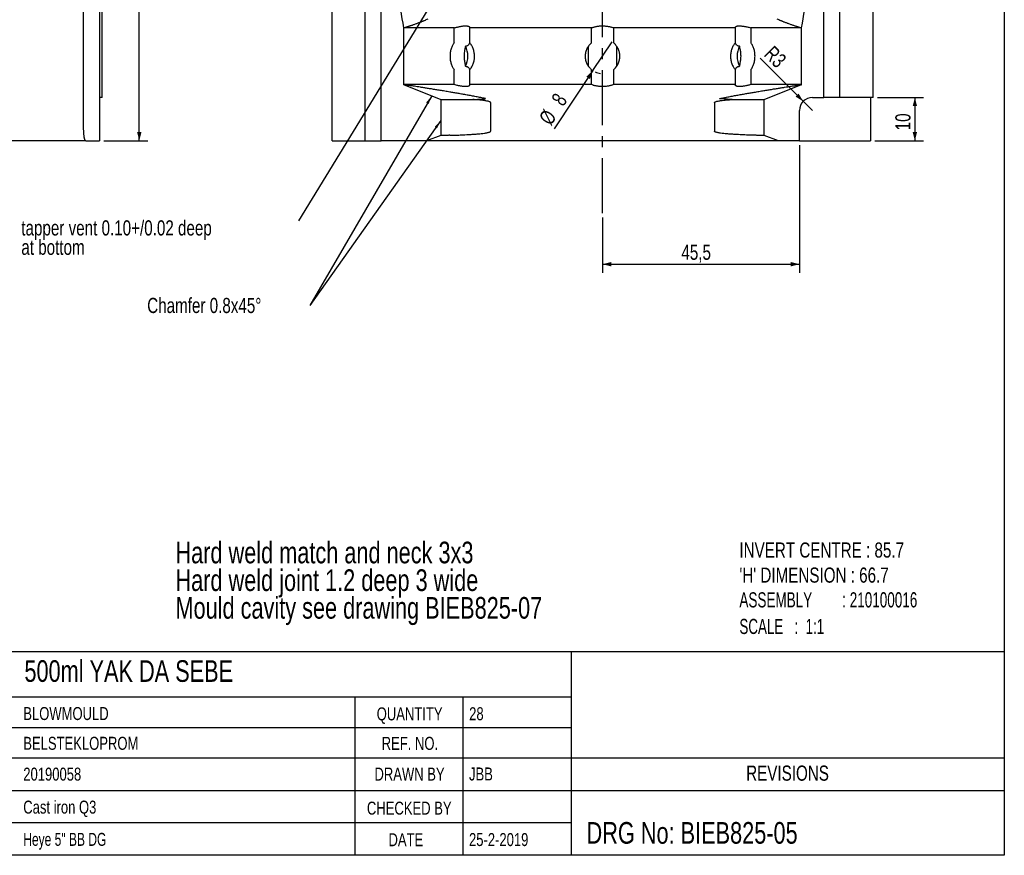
# Model space of a CAD drawing. Header units: millimetres. Extents: x 8 to 862, y 8 to 585.
# Tile 57 of 82: x 605 to 832, y 8 to 201. Entities that reach past the tile are written whole.
import ezdxf

# ---------------------------------------------------------------- set-up
doc = ezdxf.new("R2010")
doc.units = ezdxf.units.MM
doc.linetypes.add('CENTERX2', pattern=[20.32, 12.7, -2.54, 2.54, -2.54])
for name, color, linetype in [('CENTERLINE', 4, 'CENTERX2'), ('DIMENSIONS', 2, 'Continuous'), ('TEXT', 2, 'Continuous')]:
    doc.layers.add(name, color=color, linetype=linetype)
doc.layers.add('OUTLINE', color=7, linetype='Continuous', lineweight=25)
doc.styles.add('SLDTEXTSTYLE0', font='TXT', dxfattribs={"width": 0.75})
doc.styles.add('SLDTEXTSTYLE1', font='TXT', dxfattribs={"width": 0.666667})
doc.styles.add('SLDTEXTSTYLE2', font='TXT', dxfattribs={"width": 0.660714})
doc.styles.add('SLDTEXTSTYLE3', font='TXT', dxfattribs={"width": 0.692308})
doc.dimstyles.new('SLDDIMSTYLE19', dxfattribs={"dimtxt": 0.18, "dimasz": 2, "dimexe": 0, "dimexo": 0.0625, "dimgap": 0, "dimtad": 0, "dimtih": 1, "dimtoh": 1, "dimdec": 0, "dimrnd": 1e-09, "dimzin": 0, "dimdsep": 46, "dimtxsty": 'Standard', "dimsah": 1, "dimcen": 0.09, "dimadec": 0, "dimazin": 0, "dimtfac": 2, "dimtdec": 0, "dimtofl": 0, "dimtmove": 0, "dimatfit": 3, "dimfxl": 0, "dimfrac": 2, "dimtolj": 1, "dimtzin": 0, "dimarcsym": 0})
doc.dimstyles.new('SLDDIMSTYLE2', dxfattribs={"dimtxt": 3.5, "dimasz": 2, "dimexe": 0, "dimexo": 0.0625, "dimgap": 0.875, "dimtad": 1, "dimrnd": 1e-09, "dimzin": 12, "dimdsep": 46, "dimtxsty": 'SLDTEXTSTYLE0', "dimsah": 1, "dimcen": 0.09, "dimadec": 0, "dimazin": 3, "dimtfac": 1, "dimtofl": 0, "dimtmove": 0, "dimatfit": 3, "dimfxl": 0, "dimfrac": 2, "dimtolj": 1, "dimtzin": 12, "dimarcsym": 0})
doc.dimstyles.new('SLDDIMSTYLE20', dxfattribs={"dimtxt": 0.18, "dimasz": 1, "dimexe": 0, "dimexo": 0.0625, "dimgap": 0, "dimtad": 0, "dimtih": 1, "dimtoh": 1, "dimdec": 0, "dimrnd": 1e-09, "dimzin": 0, "dimdsep": 46, "dimtxsty": 'Standard', "dimblk1": 'DOT', "dimblk2": 'DOT', "dimsah": 1, "dimcen": 0.09, "dimadec": 0, "dimazin": 0, "dimtfac": 1, "dimtdec": 0, "dimtofl": 0, "dimtmove": 0, "dimatfit": 3, "dimldrblk": 'DOT', "dimfxl": 0, "dimfrac": 2, "dimtolj": 1, "dimtzin": 0, "dimarcsym": 0})
doc.dimstyles.new('SLDDIMSTYLE23', dxfattribs={"dimtxt": 3.5, "dimasz": 2, "dimexe": 0, "dimexo": 0.0625, "dimgap": 0.875, "dimtad": 1, "dimrnd": 1e-09, "dimzin": 12, "dimdsep": 46, "dimtxsty": 'SLDTEXTSTYLE0', "dimsah": 1, "dimcen": 0, "dimadec": 0, "dimazin": 3, "dimtfac": 1, "dimtofl": 0, "dimtmove": 0, "dimatfit": 3, "dimfxl": 0, "dimfrac": 2, "dimtolj": 1, "dimtzin": 12, "dimarcsym": 0})
doc.dimstyles.new('SLDDIMSTYLE24', dxfattribs={"dimtxt": 3.5, "dimasz": 2, "dimexe": 0, "dimexo": 0.0625, "dimgap": 0.875, "dimtad": 1, "dimrnd": 1e-09, "dimzin": 12, "dimdsep": 46, "dimtxsty": 'SLDTEXTSTYLE0', "dimblk1": 'NONE', "dimsah": 1, "dimcen": 0, "dimadec": 0, "dimazin": 3, "dimtfac": 1, "dimtmove": 0, "dimatfit": 3, "dimldrblk": 'NONE', "dimfxl": 0, "dimfrac": 2, "dimtolj": 1, "dimtzin": 12, "dimarcsym": 0})

# ---------------------------------------------------------------- blocks, each defined once
blk = doc.blocks.new('_D_57')
at = {"layer": 'DIMENSIONS'}
for p, q in [((784.67, 172.09), (784.67, 142.56)), ((739.17, 155.35), (739.17, 142.56)), ((739.17, 144.56), (784.67, 144.56))]:
    blk.add_line(p, q, dxfattribs=at)
for points in [[(739.17, 144.56), (741.17, 144.06), (741.17, 145.06)], [(784.67, 144.56), (782.67, 145.06), (782.67, 144.06)]]:
    blk.add_solid(points, dxfattribs=at)
at = {"layer": 'DIMENSIONS', "insert": (757.39, 149.08), "char_height": 3.5, "attachment_point": 1, "style": 'SLDTEXTSTYLE0'}
blk.add_mtext('45,5', dxfattribs=at)
blk = doc.blocks.new('_D_59')
at = {"layer": 'DIMENSIONS'}
for p, q in [((802.67, 183.09), (813.34, 183.09)), ((811.34, 183.09), (811.34, 173.09)), ((802.09, 173.09), (813.34, 173.09))]:
    blk.add_line(p, q, dxfattribs=at)
for points in [[(811.34, 183.09), (810.84, 181.09), (811.84, 181.09)], [(811.34, 173.09), (811.84, 175.09), (810.84, 175.09)]]:
    blk.add_solid(points, dxfattribs=at)
at = {"layer": 'DIMENSIONS', "insert": (806.82, 175.5), "char_height": 3.5, "attachment_point": 1, "rotation": 90, "style": 'SLDTEXTSTYLE0'}
blk.add_mtext('10', dxfattribs=at)
blk = doc.blocks.new('_D_60')
at = {"layer": 'DIMENSIONS'}
for q in [(775.59, 192.17), (787.67, 180.09)]:
    blk.add_line((785.54, 182.21), q, dxfattribs=at)
blk.add_solid([(785.54, 182.21), (784.48, 183.98), (783.78, 183.27)], dxfattribs=at)
at = {"layer": 'DIMENSIONS', "insert": (778.74, 195.32), "char_height": 3.5, "attachment_point": 1, "rotation": 315, "style": 'SLDTEXTSTYLE0'}
blk.add_mtext('R3', dxfattribs=at)
blk = doc.blocks.new('_D_61')
at = {"layer": 'DIMENSIONS'}
for q in [(741.38, 195.94), (728, 175.87)]:
    blk.add_line((736.95, 189.29), q, dxfattribs=at)
blk.add_arc((739.17, 192.62), 4, 245.2279, 262.8756, dxfattribs=at)
blk.add_solid([(736.95, 189.29), (735.42, 187.9), (736.25, 187.35)], dxfattribs=at)
at = {"layer": 'DIMENSIONS', "char_height": 3.5, "attachment_point": 1, "rotation": 56.3106, "style": 'SLDTEXTSTYLE0'}
for s, insert in [('8', (727.17, 182.78)), ('%%c', (724.28, 178.35))]:
    blk.add_mtext(s, dxfattribs=dict(at, insert=insert))
blk = doc.blocks.new('_None')
blk = doc.blocks.new('SW_NOTE_0_7')
at = {"layer": 'TEXT', "color": 0, "char_height": 5, "attachment_point": 1, "style": 'SLDTEXTSTYLE0'}
for s, insert in [('Hard weld match and neck 3x3', (0, 6.43)), ('Hard weld joint 1.2 deep 3 wide', (0, 0.04)), ('Mould cavity see drawing BIEB825-07', (0, -6.35))]:
    blk.add_mtext(s, dxfattribs=dict(at, insert=insert))
blk = doc.blocks.new('SW_NOTE_0_8')
at = {"layer": 'TEXT', "color": 0, "char_height": 3.5, "attachment_point": 1, "style": 'SLDTEXTSTYLE0'}
for s, insert in [('tapper vent 0.10+/0.02 deep', (-64.04, 0.09)), ('at bottom', (-64.04, -4.38))]:
    blk.add_mtext(s, dxfattribs=dict(at, insert=insert))
blk = doc.blocks.new('_Dot')
at = {"color": 0, "linetype": 'ByBlock', "lineweight": -2}
blk.add_line((-0.5, 0), (-1, 0), dxfattribs=at)
at = {"color": 0, "linetype": 'ByBlock', "const_width": 0.5}
blk.add_lwpolyline([(-0.25, 0, 1), (0.25, 0, 1)], format="xyb", close=True, dxfattribs=at)
blk = doc.blocks.new('SW_NOTE_0_10')
at = {"layer": 'TEXT', "color": 0, "insert": (-37.58, 1.78), "char_height": 3.5, "attachment_point": 1, "style": 'SLDTEXTSTYLE0'}
blk.add_mtext('Chamfer 0.8x45°', dxfattribs=at)
blk = doc.blocks.new('_D_100')
at = {"layer": 'DIMENSIONS'}
for p, q in [((610.55, 351.39), (634.14, 351.39)), ((632.14, 173.09), (632.14, 351.39)), ((623.98, 173.09), (634.14, 173.09))]:
    blk.add_line(p, q, dxfattribs=at)
for points in [[(632.14, 351.39), (631.64, 349.39), (632.64, 349.39)], [(632.14, 173.09), (632.64, 175.09), (631.64, 175.09)]]:
    blk.add_solid(points, dxfattribs=at)
at = {"layer": 'DIMENSIONS', "insert": (627.63, 256.42), "char_height": 3.5, "attachment_point": 1, "rotation": 90, "style": 'SLDTEXTSTYLE0'}
blk.add_mtext('178,3', dxfattribs=at)

msp = doc.modelspace()

# ---------------------------------------------------------------- linework, layer by layer
at = {"layer": 'CENTERLINE'}
msp.add_line((739.16604, 156.34842), (739.16604, 430.8663), dxfattribs=at)
at = {"layer": 'OUTLINE'}
for p, q in [((832, 585), (832, 8)), ((623.02613, 183.08725), (623.02613, 429.83342)), ((623.55106, 183.08725), (623.55106, 429.83342)), ((676.66605, 173.08726), (676.66605, 429.83342)), ((684.3462, 173.08726), (684.3462, 429.83342)), ((688.04543, 173.08726), (688.04543, 429.83342)), ((790.28666, 183.08725), (790.28666, 429.83342)), ((793.9859, 183.08725), (793.9859, 429.83342)), ((801.66604, 183.08725), (801.66604, 429.83342)), ((619.27785, 176.08725), (619.27785, 333.84078)), ((693.19884, 199.18841), (693.16604, 199.17647)), ((693.16604, 199.17647), (693.16604, 186.05678)), ((704.91485, 199.17647), (693.16604, 199.17647)), ((695.94998, 200.08481), (696.18886, 200.17117)), ((704.91485, 195.73361), (704.91485, 199.17647)), ((736.65918, 199.17647), (708.46009, 199.17647)), ((708.46009, 199.17647), (708.46009, 195.73361)), ((736.65918, 195.73361), (736.65918, 199.17647)), ((769.872, 199.17647), (741.67291, 199.17647)), ((741.67291, 199.17647), (741.67291, 195.73361)), ((769.872, 195.73361), (769.872, 199.17647)), ((785.16604, 199.17647), (773.41724, 199.17647)), ((773.41724, 199.17647), (773.41724, 195.73361)), ((782.14323, 200.17117), (782.38211, 200.08481)), ((785.16604, 199.17647), (785.13325, 199.18841)), ((785.16604, 186.05678), (785.16604, 199.17647)), ((704.91485, 186.05678), (704.91485, 189.49963)), ((708.46009, 189.49963), (708.46009, 186.05678)), ((736.65918, 186.05678), (736.65918, 189.49963)), ((741.67291, 189.49963), (741.67291, 186.05678)), ((769.872, 186.05678), (769.872, 189.49963)), ((773.41724, 189.49963), (773.41724, 186.05678)), ((693.16604, 186.05678), (701.81604, 182.61726)), ((704.91485, 186.05678), (693.16604, 186.05678)), ((736.65918, 186.05678), (708.46009, 186.05678)), ((769.872, 186.05678), (741.67291, 186.05678)), ((785.16604, 186.05678), (773.41724, 186.05678)), ((776.51604, 182.61726), (785.16604, 186.05678)), ((622.97801, 183.08725), (622.97801, 173.08726)), ((623.02613, 183.08725), (622.97801, 183.08725)), ((623.55106, 183.08725), (623.02613, 183.08725)), ((701.81604, 182.61726), (701.81604, 174.29608)), ((701.81604, 182.61726), (709.2359, 182.61726)), ((769.09618, 182.61726), (776.51604, 182.61726)), ((776.51604, 174.29608), (776.51604, 182.61726)), ((787.66605, 183.08725), (790.28666, 183.08725)), ((792.16604, 183.08725), (790.28666, 183.08725)), ((793.9859, 183.08725), (792.16604, 183.08725)), ((801.66604, 183.08725), (793.9859, 183.08725)), ((801.09299, 183.08725), (801.09299, 173.08726)), ((713.32129, 181.91705), (713.32129, 175.28746)), ((765.0108, 181.91705), (765.0108, 175.28746)), ((784.66605, 173.08726), (784.66605, 180.08726)), ((619.75474, 173.08726), (502.34738, 173.08726)), ((619.75474, 173.08726), (622.97801, 173.08726)), ((676.66605, 173.08726), (684.3462, 173.08726)), ((684.3462, 173.08726), (686.16604, 173.08726)), ((686.16604, 173.08726), (688.04543, 173.08726)), ((698.49483, 173.08726), (688.04543, 173.08726)), ((701.81604, 174.29608), (698.49483, 173.08726)), ((779.83726, 173.08726), (698.49483, 173.08726)), ((779.83726, 173.08726), (776.51604, 174.29608)), ((784.66605, 173.08726), (779.83726, 173.08726)), ((784.66605, 173.08726), (801.09299, 173.08726)), ((832, 55), (429, 55)), ((732, 8), (732, 55)), ((732, 44.5), (579, 44.5)), ((682, 8), (682, 44.5)), ((707, 8), (707, 44.5)), ((579, 37.5), (732, 37.5)), ((519, 30.5), (832, 30.5)), ((579, 23), (732, 23)), ((732, 23), (832, 23)), ((732, 15.5), (519, 15.5)), ((832, 8), (8, 8))]:
    msp.add_line(p, q, dxfattribs=at)
for centre, radius, start, end in [((775.45919, 216.03726), 83.96815, 180, 191.5754227), ((702.8729, 216.03726), 83.96815, 348.4245773, 0), ((702.7127, 192.61662), 5.34571, 334.1377575, 25.8622425), ((775.61941, 192.61662), 5.34573, 154.1378664, 205.8621336), ((787.66604, 180.08726), 3, 90, 180)]:
    msp.add_arc(centre, radius, start, end, dxfattribs=at)
for points, knots in [([(696.18886, 200.17117), (696.21503, 200.18065), (696.34875, 200.22908), (696.58897, 200.31734), (696.89884, 200.4335), (697.18814, 200.5445), (697.44914, 200.64705), (697.67281, 200.73751), (697.83585, 200.80586), (697.94951, 200.85558), (697.99415, 200.87669), (698.01647, 200.88725)], [0, 0, 0, 0, 0.0316356, 0.16168875, 0.291742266, 0.422525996, 0.553305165, 0.683760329, 0.814206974, 0.907104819, 1, 1, 1, 1]), ([(698.01647, 200.88725), (698.15875, 200.95449), (698.44335, 201.08897), (698.73299, 201.19988), (698.87782, 201.25534)], [0, 0, 0, 0, 0.4999543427, 1, 1, 1, 1]), ([(779.45427, 201.25534), (779.59907, 201.19989), (779.88872, 201.08899), (780.17331, 200.9545), (780.31562, 200.88725)], [0, 0, 0, 0, 0.499952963, 1, 1, 1, 1]), ([(780.31562, 200.88725), (780.34784, 200.87215), (780.41229, 200.84196), (780.5711, 200.77411), (780.77115, 200.69194), (781.01059, 200.59656), (781.28324, 200.49075), (781.56966, 200.38211), (781.85901, 200.27449), (782.04849, 200.20561), (782.14323, 200.17117)], [0, 0, 0, 0, 0.128070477, 0.256149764, 0.384192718, 0.512243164, 0.641611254, 0.770982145, 0.885491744, 1, 1, 1, 1]), ([(693.19884, 199.18841), (693.34841, 199.24082), (693.64757, 199.34566), (693.95169, 199.42713), (694.10377, 199.46787)], [0, 0, 0, 0, 0.499957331, 1, 1, 1, 1]), ([(694.10377, 199.46787), (694.13692, 199.47679), (694.20321, 199.49465), (694.36436, 199.5436), (694.5665, 199.60783), (694.80716, 199.68681), (695.07972, 199.77861), (695.36726, 199.87771), (695.66018, 199.9806), (695.85338, 200.05007), (695.94998, 200.08481)], [0, 0, 0, 0, 0.127431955, 0.254866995, 0.382310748, 0.509758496, 0.637788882, 0.765825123, 0.882909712, 1, 1, 1, 1]), ([(704.91485, 199.17647), (705.03266, 199.21018), (705.26862, 199.2777), (705.62594, 199.36735), (705.98099, 199.44688), (706.3295, 199.51359), (706.66666, 199.56681), (706.98267, 199.60476), (707.27282, 199.62674), (707.53513, 199.63376), (707.76805, 199.62611), (707.96833, 199.60387), (708.13613, 199.56867), (708.27264, 199.52065), (708.37521, 199.46005), (708.44299, 199.38802), (708.4835, 199.29592), (708.46871, 199.22044), (708.46009, 199.17647)], [0, 0, 0, 0, 0.063275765, 0.126735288, 0.189990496, 0.253456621, 0.31713616, 0.380583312, 0.441178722, 0.501978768, 0.562571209, 0.621159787, 0.67993408, 0.73853306, 0.797972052, 0.857588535, 0.917043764, 1, 1, 1, 1]), ([(736.65918, 199.17647), (736.73719, 199.21018), (736.89344, 199.2777), (737.16491, 199.36735), (737.46053, 199.44688), (737.78099, 199.51359), (738.12078, 199.56681), (738.47024, 199.60476), (738.8242, 199.62674), (739.17718, 199.63376), (739.52622, 199.62611), (739.86643, 199.60387), (740.19412, 199.56867), (740.51084, 199.52065), (740.8124, 199.46005), (741.09512, 199.38802), (741.39223, 199.29592), (741.5696, 199.22044), (741.67291, 199.17647)], [0, 0, 0, 0, 0.063275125, 0.126734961, 0.189990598, 0.253456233, 0.317135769, 0.380583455, 0.441178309, 0.501978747, 0.562571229, 0.621159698, 0.67993434, 0.738533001, 0.797971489, 0.857588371, 0.91704353, 1, 1, 1, 1]), ([(769.872, 199.17647), (769.86451, 199.21018), (769.84952, 199.27771), (769.87612, 199.36735), (769.93914, 199.44688), (770.04383, 199.51359), (770.18719, 199.56681), (770.3654, 199.60476), (770.57583, 199.62674), (770.8127, 199.63376), (771.0734, 199.62611), (771.35425, 199.60387), (771.64987, 199.56867), (771.96128, 199.52065), (772.28517, 199.46005), (772.61722, 199.38802), (772.99689, 199.29592), (773.26251, 199.22044), (773.41724, 199.17647)], [0, 0, 0, 0, 0.063275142, 0.126735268, 0.189990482, 0.2534561, 0.317135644, 0.380583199, 0.441178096, 0.501978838, 0.562571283, 0.621159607, 0.679934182, 0.73853304, 0.797971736, 0.857588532, 0.917043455, 1, 1, 1, 1]), ([(782.38211, 200.08481), (782.48964, 200.04616), (782.7053, 199.96865), (783.02074, 199.85826), (783.31861, 199.75607), (783.58876, 199.66565), (783.8242, 199.58893), (784.01643, 199.52857), (784.15129, 199.48831), (784.20577, 199.47385), (784.22833, 199.46787)], [0, 0, 0, 0, 0.13027232, 0.26128915, 0.392301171, 0.522199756, 0.652091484, 0.780645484, 0.909195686, 1, 1, 1, 1]), ([(784.22833, 199.46787), (784.38037, 199.42714), (784.68449, 199.34568), (784.98366, 199.24083), (785.13325, 199.18841)], [0, 0, 0, 0, 0.499956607, 1, 1, 1, 1]), ([(704.91485, 195.73361), (704.83908, 195.63584), (704.68732, 195.44), (704.4913, 195.1004), (704.32059, 194.73257), (704.18003, 194.33648), (704.06938, 193.91911), (703.9899, 193.48551), (703.94325, 193.04091), (703.92878, 192.59139), (703.94653, 192.14248), (703.99734, 191.70015), (704.07952, 191.26972), (704.1925, 190.85583), (704.33611, 190.46425), (704.50853, 190.10004), (704.70056, 189.77402), (704.84558, 189.58832), (704.91485, 189.49963)], [0, 0, 0, 0, 0.062902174, 0.126004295, 0.188905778, 0.251813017, 0.314921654, 0.377828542, 0.440606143, 0.503584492, 0.566362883, 0.628970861, 0.691778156, 0.75438696, 0.817085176, 0.879982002, 0.942679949, 1, 1, 1, 1]), ([(708.46009, 195.73361), (708.44325, 195.66668), (708.4128, 195.5457), (708.32125, 195.37469), (708.20723, 195.22761), (708.05844, 195.09886), (707.87235, 195.00122), (707.68784, 194.95382), (707.56368, 194.94979), (707.52301, 194.94847)], [0, 0, 0, 0, 0.183016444, 0.330804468, 0.478877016, 0.626398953, 0.776747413, 0.926874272, 1, 1, 1, 1]), ([(708.46009, 189.49963), (708.54499, 189.5974), (708.71506, 189.79324), (708.93884, 190.13284), (709.13582, 190.50068), (709.29981, 190.89676), (709.42997, 191.31413), (709.52418, 191.74774), (709.57958, 192.19233), (709.59684, 192.64186), (709.57575, 193.09076), (709.51528, 193.53309), (709.41801, 193.96352), (709.28523, 194.37742), (709.11781, 194.76899), (708.91907, 195.1332), (708.70012, 195.45923), (708.53768, 195.64492), (708.46009, 195.73361)], [0, 0, 0, 0, 0.062902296, 0.126004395, 0.188905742, 0.251812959, 0.314921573, 0.377828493, 0.440606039, 0.503585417, 0.566362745, 0.6289707, 0.691777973, 0.754387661, 0.817085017, 0.87998182, 0.942680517, 1, 1, 1, 1]), ([(736.65918, 195.73361), (736.54557, 195.63584), (736.318, 195.44), (736.02116, 195.1004), (735.76116, 194.73257), (735.54581, 194.33648), (735.37554, 193.91911), (735.25271, 193.48551), (735.18056, 193.04091), (735.15812, 192.59139), (735.18559, 192.14248), (735.26427, 191.70015), (735.39117, 191.26972), (735.56494, 190.85583), (735.78487, 190.46425), (736.04732, 190.10004), (736.33793, 189.77403), (736.55534, 189.58832), (736.65918, 189.49963)], [0, 0, 0, 0, 0.0629021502, 0.1260043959, 0.1889058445, 0.2518130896, 0.3149216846, 0.3778285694, 0.4406061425, 0.5035844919, 0.5663628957, 0.6289708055, 0.6917780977, 0.7543868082, 0.8170851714, 0.8799818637, 0.9426799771, 1, 1, 1, 1]), ([(741.67291, 189.49963), (741.78652, 189.5974), (742.01409, 189.79324), (742.31093, 190.13284), (742.57093, 190.50068), (742.78628, 190.89676), (742.95655, 191.31413), (743.07938, 191.74774), (743.15153, 192.19233), (743.17397, 192.64186), (743.1465, 193.09076), (743.06782, 193.53309), (742.94092, 193.96352), (742.76715, 194.37742), (742.54722, 194.76899), (742.28477, 195.1332), (741.99417, 195.45922), (741.77675, 195.64492), (741.67291, 195.73361)], [0, 0, 0, 0, 0.062902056, 0.126004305, 0.188905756, 0.251813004, 0.314921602, 0.377828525, 0.44060608, 0.50358548, 0.566362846, 0.628970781, 0.691778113, 0.754387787, 0.817085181, 0.879981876, 0.942680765, 1, 1, 1, 1]), ([(769.872, 195.73361), (769.7871, 195.63584), (769.61703, 195.44), (769.39325, 195.1004), (769.19627, 194.73257), (769.03228, 194.33648), (768.90211, 193.91911), (768.80791, 193.48551), (768.75251, 193.04091), (768.73525, 192.59139), (768.75634, 192.14248), (768.81681, 191.70015), (768.91408, 191.26972), (769.04686, 190.85583), (769.21428, 190.46425), (769.41302, 190.10004), (769.63197, 189.77402), (769.79441, 189.58832), (769.872, 189.49963)], [0, 0, 0, 0, 0.062902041, 0.126004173, 0.188905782, 0.251812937, 0.314921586, 0.377828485, 0.440606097, 0.503584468, 0.566362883, 0.628970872, 0.691778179, 0.754386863, 0.817085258, 0.87998198, 0.942679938, 1, 1, 1, 1]), ([(770.80907, 194.94847), (770.72843, 194.95371), (770.5645, 194.96438), (770.38357, 195.03717), (770.24676, 195.12334), (770.11088, 195.2415), (769.99658, 195.39404), (769.91031, 195.57357), (769.8848, 195.68013), (769.872, 195.73361)], [0, 0, 0, 0, 0.147189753, 0.299183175, 0.400146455, 0.501146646, 0.7084321, 0.853667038, 1, 1, 1, 1]), ([(773.41724, 189.49963), (773.493, 189.5974), (773.64476, 189.79324), (773.84079, 190.13284), (774.0115, 190.50068), (774.15206, 190.89676), (774.26271, 191.31413), (774.34219, 191.74774), (774.38883, 192.19233), (774.40331, 192.64186), (774.38555, 193.09076), (774.33475, 193.53309), (774.25256, 193.96352), (774.13959, 194.37742), (773.99598, 194.76899), (773.82356, 195.1332), (773.63153, 195.45922), (773.48651, 195.64492), (773.41724, 195.73361)], [0, 0, 0, 0, 0.062902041, 0.126004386, 0.188905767, 0.251813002, 0.314921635, 0.377828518, 0.440606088, 0.503585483, 0.56636284, 0.628970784, 0.691778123, 0.754387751, 0.817085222, 0.879981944, 0.942680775, 1, 1, 1, 1]), ([(707.52301, 194.94847), (707.46162, 194.69461), (707.36028, 194.27557), (707.24868, 193.67644), (707.18175, 193.15452), (707.15811, 192.62025), (707.18023, 192.10664), (707.23906, 191.62506), (707.31878, 191.17402), (707.41508, 190.7269), (707.48704, 190.43216), (707.52301, 190.28478)], [0, 0, 0, 0, 0.1678574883, 0.277087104, 0.3862593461, 0.4992221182, 0.612183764, 0.708394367, 0.8046407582, 0.9023130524, 1, 1, 1, 1]), ([(735.91604, 190.28478), (735.91682, 190.43718), (735.91838, 190.74195), (735.9281, 191.20894), (735.93927, 191.6848), (735.94889, 192.1848), (735.95144, 192.70473), (735.94588, 193.24581), (735.93384, 193.78671), (735.92003, 194.35796), (735.91745, 194.74108), (735.91604, 194.94847)], [0, 0, 0, 0, 0.101002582, 0.201985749, 0.304335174, 0.406637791, 0.518395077, 0.630165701, 0.746412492, 0.862728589, 1, 1, 1, 1]), ([(742.41604, 194.94847), (742.41527, 194.79607), (742.41371, 194.4913), (742.40398, 194.02431), (742.39282, 193.54844), (742.3832, 193.04845), (742.38065, 192.52851), (742.38621, 191.98743), (742.39825, 191.44654), (742.41206, 190.87528), (742.41464, 190.49216), (742.41604, 190.28478)], [0, 0, 0, 0, 0.1010010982, 0.201984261, 0.3043352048, 0.4066378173, 0.5183950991, 0.6301657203, 0.7464125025, 0.8627285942, 1, 1, 1, 1]), ([(770.80907, 190.28478), (770.87046, 190.53863), (770.9718, 190.95767), (771.08341, 191.5568), (771.15034, 192.07872), (771.17398, 192.61299), (771.15185, 193.1266), (771.09303, 193.60818), (771.0133, 194.05922), (770.91701, 194.50635), (770.84505, 194.80109), (770.80907, 194.94847)], [0, 0, 0, 0, 0.1678574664, 0.2770870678, 0.3862593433, 0.4992221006, 0.6121837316, 0.708394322, 0.8046407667, 0.9023128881, 1, 1, 1, 1]), ([(707.52301, 190.28478), (707.60366, 190.27953), (707.76759, 190.26887), (707.94852, 190.19607), (708.08533, 190.1099), (708.22121, 189.99174), (708.33552, 189.8392), (708.42178, 189.65967), (708.44729, 189.55311), (708.46009, 189.49963)], [0, 0, 0, 0, 0.147190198, 0.299183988, 0.400146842, 0.501146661, 0.708432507, 0.853667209, 1, 1, 1, 1]), ([(769.872, 189.49963), (769.88884, 189.56656), (769.91929, 189.68754), (770.01084, 189.85855), (770.12486, 190.00563), (770.27365, 190.13438), (770.45974, 190.23201), (770.64425, 190.27943), (770.76841, 190.28346), (770.80907, 190.28478)], [0, 0, 0, 0, 0.183016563, 0.330804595, 0.478877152, 0.626399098, 0.776747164, 0.926875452, 1, 1, 1, 1]), ([(712.10048, 182.85674), (711.73862, 182.92654), (711.01456, 183.06622), (709.94682, 183.26731), (708.89534, 183.46217), (707.8522, 183.6522), (706.8198, 183.83727), (705.80079, 184.01713), (704.80888, 184.18964), (703.78118, 184.3659), (702.72744, 184.54404), (701.65916, 184.72203), (700.63295, 184.89066), (699.65405, 185.0495), (698.72683, 185.19817), (697.86556, 185.33478), (697.07275, 185.45931), (696.34949, 185.57191), (695.74541, 185.66521), (695.24519, 185.74202), (694.83308, 185.80497), (694.46483, 185.86099), (694.13349, 185.9112), (693.84367, 185.95497), (693.59971, 185.99172), (693.4072, 186.02062), (693.26936, 186.0413), (693.18227, 186.05435), (693.17145, 186.05597), (693.16604, 186.05678)], [0, 0, 0, 0, 0.033574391, 0.067182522, 0.100791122, 0.134365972, 0.169072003, 0.203814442, 0.238557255, 0.273263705, 0.315045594, 0.35685888, 0.398641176, 0.441591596, 0.484575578, 0.527526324, 0.570101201, 0.61270841, 0.655283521, 0.688118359, 0.720982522, 0.753846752, 0.786681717, 0.821894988, 0.857126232, 0.892339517, 0.928220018, 0.964119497, 1, 1, 1, 1]), ([(708.46009, 186.05678), (708.46758, 186.02307), (708.48258, 185.95555), (708.45596, 185.86589), (708.39295, 185.78636), (708.28827, 185.71965), (708.1449, 185.66644), (707.96669, 185.62848), (707.75626, 185.6065), (707.51939, 185.59948), (707.25869, 185.60713), (706.97784, 185.62937), (706.68222, 185.66457), (706.37081, 185.7126), (706.04692, 185.77319), (705.71487, 185.84524), (705.3352, 185.93732), (705.06957, 186.01281), (704.91485, 186.05678)], [0, 0, 0, 0, 0.063275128, 0.126735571, 0.189990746, 0.253456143, 0.317135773, 0.380583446, 0.441177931, 0.50197885, 0.562571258, 0.621159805, 0.679934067, 0.738532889, 0.797971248, 0.85758858, 0.917043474, 1, 1, 1, 1]), ([(741.67291, 186.05678), (741.5949, 186.02307), (741.43865, 185.95555), (741.16718, 185.86589), (740.87156, 185.78636), (740.5511, 185.71965), (740.21131, 185.66644), (739.86185, 185.62848), (739.50789, 185.6065), (739.15491, 185.59948), (738.80587, 185.60713), (738.46566, 185.62937), (738.13797, 185.66457), (737.82125, 185.7126), (737.51969, 185.77319), (737.23697, 185.84524), (736.93986, 185.93732), (736.76249, 186.01281), (736.65918, 186.05678)], [0, 0, 0, 0, 0.063275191, 0.1267353, 0.189990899, 0.253456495, 0.317135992, 0.380583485, 0.44117846, 0.501978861, 0.562571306, 0.621159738, 0.679934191, 0.738532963, 0.797971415, 0.857588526, 0.917043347, 1, 1, 1, 1]), ([(766.23161, 182.85674), (766.59347, 182.92654), (767.31753, 183.06622), (768.38527, 183.26731), (769.43675, 183.46217), (770.47989, 183.6522), (771.51229, 183.83727), (772.5313, 184.01713), (773.52321, 184.18964), (774.55091, 184.3659), (775.60465, 184.54404), (776.67294, 184.72203), (777.69914, 184.89066), (778.67804, 185.0495), (779.60526, 185.19817), (780.46653, 185.33478), (781.25935, 185.45931), (781.9826, 185.57191), (782.58668, 185.66521), (783.08691, 185.74202), (783.49901, 185.80497), (783.86726, 185.86099), (784.19861, 185.9112), (784.48841, 185.95497), (784.73238, 185.99172), (784.9249, 186.02062), (785.06273, 186.0413), (785.14982, 186.05435), (785.16064, 186.05597), (785.16604, 186.05678)], [0, 0, 0, 0, 0.03357434, 0.067182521, 0.10079112, 0.134365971, 0.169072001, 0.20381444, 0.238557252, 0.273263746, 0.315045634, 0.35685892, 0.398641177, 0.441591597, 0.484575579, 0.527526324, 0.570101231, 0.612708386, 0.655283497, 0.688118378, 0.720982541, 0.753846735, 0.78668173, 0.821894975, 0.85712624, 0.892339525, 0.928220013, 0.9641195, 1, 1, 1, 1]), ([(773.41724, 186.05678), (773.29943, 186.02307), (773.06347, 185.95555), (772.70616, 185.86589), (772.3511, 185.78636), (772.00259, 185.71965), (771.66543, 185.66644), (771.34942, 185.62848), (771.05927, 185.6065), (770.79695, 185.59948), (770.56404, 185.60713), (770.36375, 185.62937), (770.19596, 185.66457), (770.05945, 185.7126), (769.95688, 185.77319), (769.8891, 185.84524), (769.84859, 185.93732), (769.86338, 186.01281), (769.872, 186.05678)], [0, 0, 0, 0, 0.06327542, 0.126735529, 0.1899907, 0.253456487, 0.317135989, 0.380583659, 0.441178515, 0.501978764, 0.562571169, 0.621159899, 0.679934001, 0.738532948, 0.797971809, 0.857588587, 0.917043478, 1, 1, 1, 1]), ([(709.2359, 182.61726), (709.5776, 182.63496), (710.1425, 182.66424), (710.97844, 182.7123), (711.56718, 182.75557), (711.94903, 182.79321), (712.09489, 182.81733), (712.13485, 182.8306), (712.14334, 182.83808), (712.14066, 182.8431), (712.13726, 182.84578), (712.13177, 182.84849), (712.12287, 182.85163), (712.11202, 182.85441), (712.10406, 182.85602), (712.10048, 182.85674)], [0, 0, 0, 0, 0.356903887, 0.590038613, 0.823177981, 0.932628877, 0.969972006, 0.982680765, 0.989087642, 0.990718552, 0.992073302, 0.993433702, 0.995027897, 0.997757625, 1, 1, 1, 1]), ([(713.32129, 181.91705), (713.32074, 181.92352), (713.31946, 181.93848), (713.3068, 181.96496), (713.26177, 182.01601), (713.12067, 182.0911), (712.89476, 182.16895), (712.4542, 182.26353), (711.86752, 182.36915), (711.14509, 182.45405), (710.46636, 182.51798), (709.82833, 182.57397), (709.43338, 182.60283), (709.2359, 182.61726)], [0, 0, 0, 0, 0.003176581, 0.007354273, 0.015070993, 0.041976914, 0.106727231, 0.171682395, 0.343492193, 0.515456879, 0.687387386, 0.843693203, 1, 1, 1, 1]), ([(765.0108, 181.91705), (765.01135, 181.92352), (765.01263, 181.93848), (765.02529, 181.96496), (765.07032, 182.016), (765.21141, 182.0911), (765.43733, 182.16895), (765.87789, 182.26353), (766.46457, 182.36915), (767.187, 182.45405), (767.86573, 182.51798), (768.50376, 182.57397), (768.89871, 182.60283), (769.09618, 182.61726)], [0, 0, 0, 0, 0.003176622, 0.0073541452, 0.0150711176, 0.0419769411, 0.10672716, 0.1716826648, 0.3434923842, 0.5154569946, 0.6873873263, 0.8436933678, 1, 1, 1, 1]), ([(769.09618, 182.61726), (768.75449, 182.63496), (768.18959, 182.66424), (767.35365, 182.7123), (766.7649, 182.75557), (766.38306, 182.79321), (766.2372, 182.81733), (766.19724, 182.8306), (766.18875, 182.83808), (766.19144, 182.8431), (766.19483, 182.84578), (766.20032, 182.84849), (766.20922, 182.85163), (766.22007, 182.85441), (766.22803, 182.85602), (766.23161, 182.85674)], [0, 0, 0, 0, 0.356903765, 0.590038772, 0.823178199, 0.932628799, 0.969972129, 0.982680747, 0.989087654, 0.9907186, 0.992073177, 0.993433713, 0.995028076, 0.997757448, 1, 1, 1, 1]), ([(619.75474, 173.08726), (619.74565, 173.08816), (619.71741, 173.09096), (619.67005, 173.12432), (619.61257, 173.20642), (619.55536, 173.33689), (619.49868, 173.52301), (619.45267, 173.73095), (619.41705, 173.93588), (619.38652, 174.14278), (619.35954, 174.36922), (619.33662, 174.61187), (619.31911, 174.83285), (619.30233, 175.10019), (619.28864, 175.41294), (619.27958, 175.74611), (619.27843, 175.97222), (619.27785, 176.08725)], [0, 0, 0, 0, 0.0459134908, 0.1427360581, 0.2395477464, 0.3384004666, 0.4372210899, 0.5370867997, 0.5877495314, 0.6384021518, 0.7162140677, 0.7560302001, 0.7958330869, 0.8476009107, 0.9005752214, 0.949420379, 1, 1, 1, 1]), ([(703.8767, 174.34778), (704.05567, 174.35243), (704.40019, 174.36138), (704.98355, 174.37882), (705.60001, 174.39955), (706.26868, 174.42511), (706.99371, 174.45693), (707.77652, 174.49512), (708.61697, 174.54292), (709.50589, 174.60355), (710.35363, 174.67582), (711.14516, 174.75049), (711.8675, 174.83535), (712.4542, 174.94098), (712.89476, 175.03557), (713.12067, 175.11342), (713.26177, 175.18851), (713.3068, 175.23955), (713.31946, 175.26603), (713.32074, 175.281), (713.32129, 175.28746)], [0, 0, 0, 0, 0.08895793, 0.171244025, 0.253598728, 0.335953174, 0.418238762, 0.502846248, 0.587530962, 0.67221193, 0.756814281, 0.817640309, 0.878478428, 0.939261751, 0.96224176, 0.985149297, 0.994668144, 0.997398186, 0.998876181, 1, 1, 1, 1]), ([(774.45539, 174.34778), (774.27642, 174.35243), (773.9319, 174.36138), (773.34855, 174.37882), (772.73208, 174.39955), (772.06342, 174.42511), (771.33838, 174.45693), (770.55557, 174.49512), (769.71512, 174.54292), (768.82621, 174.60355), (767.97846, 174.67581), (767.18693, 174.75049), (766.46459, 174.83535), (765.87789, 174.94098), (765.43733, 175.03557), (765.21141, 175.11341), (765.07032, 175.18851), (765.02529, 175.23955), (765.01263, 175.26603), (765.01135, 175.281), (765.0108, 175.28746)], [0, 0, 0, 0, 0.088957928, 0.171243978, 0.253598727, 0.33595312, 0.418238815, 0.502846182, 0.587530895, 0.672211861, 0.75681435, 0.817640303, 0.878478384, 0.939261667, 0.962241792, 0.98514929, 0.994668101, 0.997398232, 0.998876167, 1, 1, 1, 1]), ([(703.8767, 174.34778), (703.75063, 174.34461), (703.49846, 174.33827), (703.16564, 174.32991), (702.86549, 174.32238), (702.60215, 174.31577), (702.37534, 174.31009), (702.17987, 174.30519), (702.02076, 174.30121), (701.90286, 174.29826), (701.83188, 174.29648), (701.81604, 174.29608), (701.81604, 174.29608), (701.81604, 174.29608)], [0, 0, 0, 0, 0.0952140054, 0.1904538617, 0.2856679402, 0.3818283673, 0.4780154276, 0.5741758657, 0.6803384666, 0.786501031, 0.893242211, 0.9999833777, 1, 1, 1, 1]), ([(776.51604, 174.29608), (776.50885, 174.29626), (776.49445, 174.29662), (776.3785, 174.29953), (776.19268, 174.30418), (775.92824, 174.31081), (775.58675, 174.31936), (775.21142, 174.32879), (774.83144, 174.33832), (774.58078, 174.34462), (774.45539, 174.34778)], [0, 0, 0, 0, 0.133759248, 0.267590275, 0.40134952, 0.53777861, 0.674283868, 0.810712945, 0.90530577, 1, 1, 1, 1])]:
    msp.add_open_spline(points, degree=3, knots=knots, dxfattribs=at)

# ---------------------------------------------------------------- block references
at = {"layer": 'TEXT'}
for name, p in [('SW_NOTE_0_8', (668.92105, 154.61605)), ('SW_NOTE_0_10', (671.54743, 135.00582)), ('SW_NOTE_0_7', (640.49754, 74.02646))]:
    msp.add_blockref(name, p, dxfattribs=at)

# ---------------------------------------------------------------- texts
for s, insert, char_height, attachment_point, style in [('INVERT CENTRE : 85.7', (770.79356, 80.27813), 3.5, 1, 'SLDTEXTSTYLE0'), ("'H' DIMENSION : 66.7", (770.79356, 74.49411), 3.5, 1, 'SLDTEXTSTYLE0'), ('ASSEMBLY        : 210100016', (770.79356, 68.77573), 3.5, 1, 'SLDTEXTSTYLE1'), ('SCALE   :  1:1', (770.79356, 62.62883), 3.5, 1, 'SLDTEXTSTYLE2'), ('500ml YAK DA SEBE', (605.59608, 53.07133), 5, 1, 'SLDTEXTSTYLE0'), ('BLOWMOULD', (605.33565, 42.25126), 3, 1, 'SLDTEXTSTYLE0'), ('QUANTITY', (694.5986, 42.17706), 3, 2, 'SLDTEXTSTYLE0'), ('28', (708.35518, 42.21082), 3, 1, 'SLDTEXTSTYLE0'), ('BELSTEKLOPROM', (605.33565, 35.37524), 3, 1, 'SLDTEXTSTYLE0'), ('REF. NO.', (694.66102, 35.36548), 3, 2, 'SLDTEXTSTYLE0'), ('20190058', (605.33565, 28.25372), 3, 1, 'SLDTEXTSTYLE0'), ('DRAWN BY', (694.57977, 28.25594), 3, 2, 'SLDTEXTSTYLE0'), ('JBB', (708.31932, 28.2897), 3, 1, 'SLDTEXTSTYLE0'), ('REVISIONS', (781.91901, 28.73986), 3.5, 2, 'SLDTEXTSTYLE0'), ('Cast iron Q3', (605.32857, 20.63251), 3, 1, 'SLDTEXTSTYLE0'), ('CHECKED BY', (694.51608, 20.39389), 3, 2, 'SLDTEXTSTYLE0'), ('DRG No: BIEB825-05', (735.47964, 15.68362), 5, 1, 'SLDTEXTSTYLE0'), ('Heye 5" BB DG', (605.32857, 13.18279), 3, 1, 'SLDTEXTSTYLE3'), ('DATE', (693.72916, 13.10084), 3, 2, 'SLDTEXTSTYLE0'), ('25-2-2019', (708.31932, 13.1346), 3, 1, 'SLDTEXTSTYLE0')]:
    msp.add_mtext(s, dxfattribs=dict(at, insert=insert, char_height=char_height, attachment_point=attachment_point, style=style))

# ---------------------------------------------------------------- dimensions: what is measured, and where the dimension line sits
at = {"layer": 'DIMENSIONS'}
for base, p1, p2, angle, picture, middle in [((632.14016, 351.38726), (622.97801, 173.08726), (609.54868, 351.38726), 90, '_D_100', (632.14016, 262.23726)), ((811.3357, 173.08726), (801.66604, 183.08726), (801.09299, 173.08726), 90, '_D_59', (811.3357, 178.08726)), ((784.66604, 144.56497), (739.16604, 156.34842), (784.66604, 173.08726), 0, '_D_57', (761.91604, 144.56497))]:
    dim = msp.add_linear_dim(base=base, p1=p1, p2=p2, angle=angle, dimstyle='SLDDIMSTYLE2', dxfattribs=at)
    dim.commit()
    dim.dimension.update_dxf_attribs({"geometry": picture, "text_midpoint": middle, "dimtype": 160})
dim = msp.add_diameter_dim_2p(p1=(741.38481, 195.94485), p2=(736.94728, 189.28839), dimstyle='SLDDIMSTYLE24', dxfattribs=at)
dim.commit()
dim.dimension.update_dxf_attribs({"geometry": '_D_61', "text_midpoint": (730.05549, 178.95044), "dimtype": 163})
dim = msp.add_radius_dim(center=(787.66604, 180.08726), mpoint=(785.54472, 182.20858), dimstyle='SLDDIMSTYLE23', dxfattribs=at)
dim.commit()
dim.dimension.update_dxf_attribs({"geometry": '_D_60', "text_midpoint": (777.32258, 190.43074), "dimtype": 164})

# ---------------------------------------------------------------- leaders
at = {"layer": 'TEXT'}
for points, dimstyle in [([(700.66397, 206.44071), (668.92105, 154.61605)], 'SLDDIMSTYLE20'), ([(699.70246, 183.45769), (671.54743, 135.00582)], 'SLDDIMSTYLE19'), ([(701.81604, 177.77883), (671.54743, 135.00582)], 'SLDDIMSTYLE19')]:
    msp.add_leader(points, dimstyle=dimstyle, dxfattribs=at)

doc.saveas('drawing.dxf')
